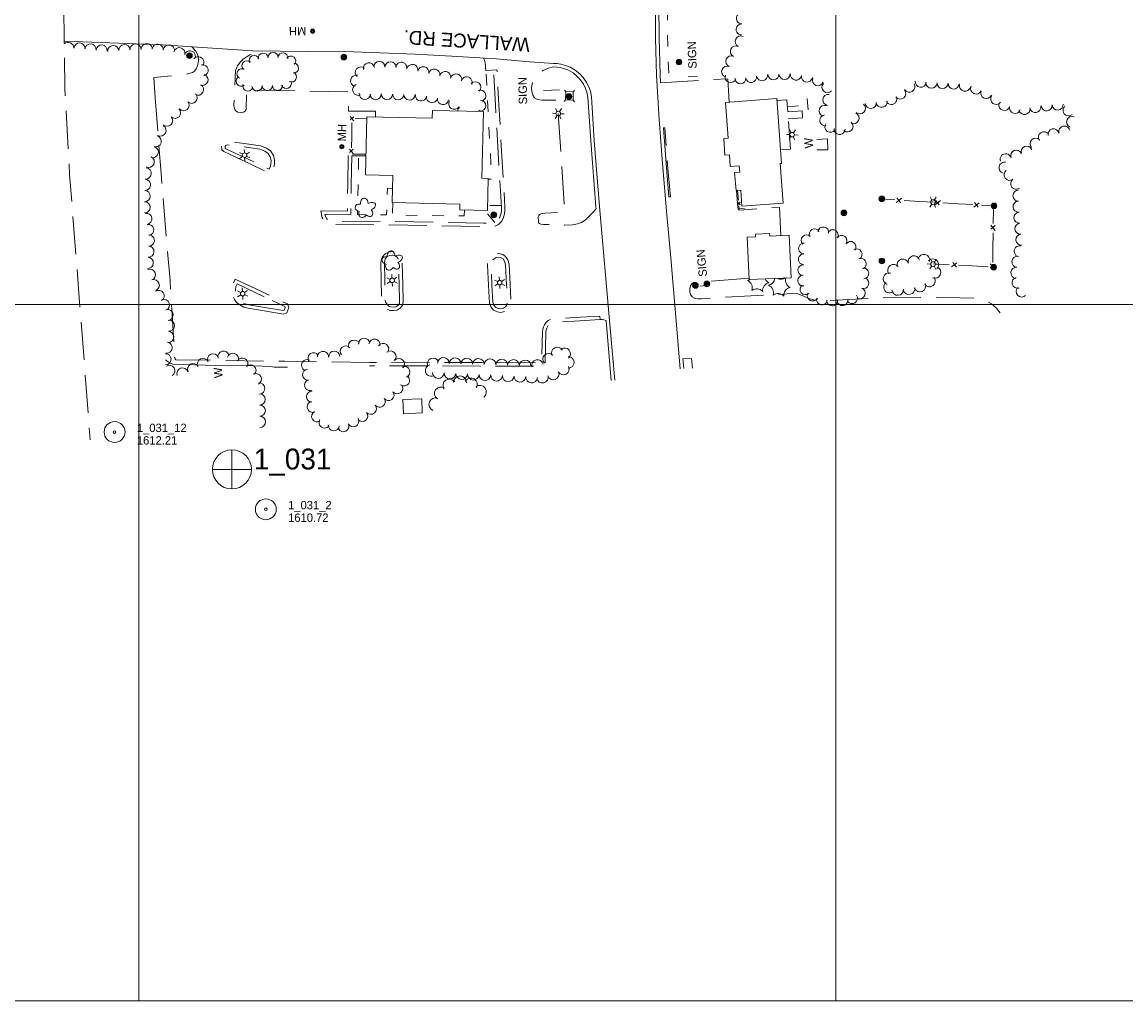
# Model space of a CAD drawing. Header units: feet. Extents: x 386549 to 389000, y 100500 to 102519.
# Tile 2 of 8: x 387416 to 388208, y 100500 to 101203. Entities that reach past the tile are written whole.
import ezdxf
from ezdxf.enums import TextEntityAlignment as Align

# ---------------------------------------------------------------- set-up
doc = ezdxf.new("R2010")
doc.units = ezdxf.units.FT
doc.header["$MEASUREMENT"] = 0
for name, pattern in [('DGN Style 3', [38.026702, 27.16193, -10.864772]), ('DGN Style 4', [43.48625, 21.729544, -10.864772, 0.027162, -10.864772]), ('DGN Style 5', [19.013351, 8.148579, -10.864772])]:
    doc.linetypes.add(name, pattern=pattern)
for name, color, linetype, lineweight in [('E_DRN_Grate', 151, 'Continuous', 0), ('E_DWY', 73, 'DGN Style 3', 0), ('E_LAND_Vegetation', 21, 'Continuous', 0), ('E_MAP_GridLines', 251, 'Continuous', 0), ('E_MAP_Limits', 21, 'DGN Style 3', 0), ('E_MAP_PassPoints', 40, 'Continuous', 0), ('E_MISCPROP', 40, 'Continuous', 0), ('E_MISCPROP_HvyDash', 54, 'DGN Style 3', 13), ('E_MISCPROP_HvyLine', 54, 'Continuous', 13), ('E_MISCPROP_Railing', 40, 'Continuous', 0), ('E_PATH_Sidewalk', 73, 'DGN Style 5', 0), ('E_RDWY', 40, 'Continuous', 13), ('E_RDWY_Name', 221, 'Continuous', 0), ('E_UTL_AboveGroundPipe', 40, 'DGN Style 4', 0)]:
    doc.layers.add(name, color=color, linetype=linetype, lineweight=lineweight)
doc.styles.add('Style-IGR_FONT_0', font='IGR_FONT_0.shx')

# ---------------------------------------------------------------- blocks, each defined once
blk = doc.blocks.new('PP')
at = {"layer": 'E_MAP_PassPoints', "color": 40, "linetype": 'Continuous', "lineweight": 0}
for radius in [7.5, 0.96]:
    blk.add_circle((0, 0), radius, dxfattribs=at)
blk = doc.blocks.new('PHOTOC')
at = {"layer": 'E_MAP_Limits', "color": 73, "linetype": 'Continuous', "lineweight": 0}
for p, q in [((0.12, 14.06), (0.06, -13.8)), ((-13.79, 0.03), (14.12, 0.01))]:
    blk.add_line(p, q, dxfattribs=at)
blk.add_circle((0.17, 0.03), 14, dxfattribs=at)
blk = doc.blocks.new('WAL_1')
at = {"layer": 'E_MISCPROP_Railing', "color": 40, "linetype": 'Continuous', "lineweight": 0, "style": 'Style-IGR_FONT_0'}
blk.add_text('W', height=6, rotation=359.99993, dxfattribs=at).set_placement((-2.3, -0.01), align=Align.MIDDLE_LEFT)
blk = doc.blocks.new('MHO_1')
at = {"layer": 'E_DRN_Grate', "color": 20, "linetype": 'Continuous', "lineweight": 0}
for centre, radius in [((0.04, -0.06), 1.5), ((0.04, -0.06), 1.22), ((0.04, -0.07), 0.968), ((0.01, -0.08), 0.605)]:
    blk.add_circle(centre, radius, dxfattribs=at)
blk = doc.blocks.new('MHT')
at = {"layer": 'E_DRN_Grate', "color": 20, "linetype": 'Continuous', "lineweight": 0, "style": 'Style-IGR_FONT_0'}
blk.add_text('MH', height=6, rotation=359.9999, dxfattribs=at).set_placement((-0.35, -3.06), align=Align.CENTER)
blk = doc.blocks.new('MHO_2')
at = {"layer": 'E_DRN_Grate', "color": 20, "linetype": 'Continuous', "lineweight": 0}
for centre, radius in [((0.04, -0.06), 1.5), ((0.04, -0.06), 1.22), ((0.04, -0.07), 0.968), ((0.01, -0.08), 0.605)]:
    blk.add_circle(centre, radius, dxfattribs=at)
blk = doc.blocks.new('MHT_1')
at = {"layer": 'E_DRN_Grate', "color": 20, "linetype": 'Continuous', "lineweight": 0, "style": 'Style-IGR_FONT_0'}
blk.add_text('MH', height=6, rotation=0.00005, dxfattribs=at).set_placement((-0.35, -3.06), align=Align.CENTER)
blk = doc.blocks.new('PED')
at = {"layer": 'E_UTL_AboveGroundPipe', "color": 101, "linetype": 'Continuous', "lineweight": 13}
for p, q in [((-2.34, 2.71), (-3.29, 3.77)), ((3.06, 2.71), (4.02, 3.77)), ((-3.29, -4.35), (-2.34, -3.29)), ((4.02, -4.35), (3.06, -3.29))]:
    blk.add_line(p, q, dxfattribs=at)
at = {"layer": 'E_UTL_AboveGroundPipe', "color": 101, "linetype": 'Continuous', "lineweight": 13, "flags": 128}
blk.add_lwpolyline([(-2.34, -3.29), (3.06, -3.29), (3.06, 2.71), (-2.34, 2.71)], close=True, dxfattribs=at)
blk = doc.blocks.new('POLE')
at = {"layer": 'E_MISCPROP', "color": 20, "linetype": 'Continuous', "lineweight": 0}
for radius in [2.02, 1.51, 1.01, 0.504]:
    blk.add_circle((0.03, -0.09), radius, dxfattribs=at)
blk = doc.blocks.new('LTP')
at = {"layer": 'E_MISCPROP', "color": 20, "linetype": 'Continuous', "lineweight": 0}
for p, q in [((-1.61, 0.09), (-4.22, 0.17)), ((-0.78, 1.46), (-1.98, 3.76)), ((0.86, 1.37), (2.22, 3.6)), ((1.66, 0), (4.18, -0.06)), ((-0.86, -1.4), (-2.22, -3.59)), ((0.78, -1.44), (2.02, -3.62))]:
    blk.add_line(p, q, dxfattribs=at)
blk.add_arc((0.02, 0.01), 1.64, 0, 360, dxfattribs=at)
blk = doc.blocks.new('WAL_2')
at = {"layer": 'E_MISCPROP_Railing', "color": 40, "linetype": 'Continuous', "lineweight": 0, "style": 'Style-IGR_FONT_0'}
blk.add_text('W', height=6, rotation=359.99999, dxfattribs=at).set_placement((-2.3, -0.01), align=Align.MIDDLE_LEFT)
blk = doc.blocks.new('POLE_1')
at = {"layer": 'E_MISCPROP', "color": 20, "linetype": 'Continuous', "lineweight": 0}
for radius in [2.02, 1.51, 1.01, 0.504]:
    blk.add_circle((0.03, -0.09), radius, dxfattribs=at)
blk = doc.blocks.new('LTP_1')
at = {"layer": 'E_MISCPROP', "color": 20, "linetype": 'Continuous', "lineweight": 0}
for p, q in [((-1.61, 0.09), (-4.22, 0.17)), ((-0.78, 1.46), (-1.98, 3.76)), ((0.86, 1.37), (2.22, 3.6)), ((1.66, 0), (4.18, -0.07)), ((-0.86, -1.4), (-2.22, -3.59)), ((0.78, -1.44), (2.02, -3.62))]:
    blk.add_line(p, q, dxfattribs=at)
blk.add_arc((0.02, 0.01), 1.64, 0, 360, dxfattribs=at)
blk = doc.blocks.new('SIGN')
at = {"layer": 'E_MISCPROP', "color": 20, "linetype": 'Continuous', "lineweight": 0, "style": 'Style-IGR_FONT_0'}
blk.add_text('SIGN', height=6, rotation=0.00008, dxfattribs=at).set_placement((0, 0), align=Align.MIDDLE_LEFT)
blk = doc.blocks.new('SIGN_1')
at = {"layer": 'E_MISCPROP', "color": 20, "linetype": 'Continuous', "lineweight": 0, "style": 'Style-IGR_FONT_0'}
blk.add_text('SIGN', height=6, rotation=0.00008, dxfattribs=at).set_placement((0, 0), align=Align.MIDDLE_LEFT)
blk = doc.blocks.new('SIGN_4')
at = {"layer": 'E_MISCPROP', "color": 20, "linetype": 'Continuous', "lineweight": 0, "style": 'Style-IGR_FONT_0'}
blk.add_text('SIGN', height=6, rotation=359.99996, dxfattribs=at).set_placement((0, 0), align=Align.MIDDLE_LEFT)
blk = doc.blocks.new('TREE')
at = {"layer": 'E_LAND_Vegetation', "color": 93, "linetype": 'Continuous', "lineweight": 0}
for centre, major_axis, ratio in [((-3.74, -0.07), (3.29, -0.08), 0.832022), ((-1.07, 3.38), (0.91, -3.32), 0.782863), ((2.88, 1.66), (-3.52, -1.95), 0.691916), ((-1.48, -3.66), (1.2, 3.24), 0.716896), ((2.54, -2.64), (-3.34, 3.06), 0.560249)]:
    blk.add_ellipse(centre, major_axis=major_axis, ratio=ratio, start_param=1.570796, end_param=4.712389, dxfattribs=at)

msp = doc.modelspace()

# ---------------------------------------------------------------- linework, layer by layer
at = {"layer": 'E_DWY', "color": 51, "linetype": 'DGN Style 3', "lineweight": 0, "flags": 128}
for points in [[(387511.71, 101148.35), (387510.75, 101162.79), (387533.59, 101165.18), (387536.7, 101165.9), (387538.38, 101166.49), (387539.81, 101167.41), (387541.1, 101169.05), (387541.98, 101171.3), (387542.51, 101173.37), (387542.62, 101175.4), (387542.52, 101178), (387541.83, 101180.03), (387540.88, 101181.75), (387537.83, 101184.96)], [(387669.69, 101134.54), (387669.78, 101138.62), (387650.4, 101138.72), (387650.5, 101152.6), (387577.17, 101153.94), (387576.79, 101139.96), (387576.25, 101138.75), (387575.02, 101137.99), (387573.75, 101137.66), (387572.66, 101137.77), (387570.97, 101138.05), (387569.83, 101138.67), (387569.03, 101139.53), (387568.28, 101141.34), (387568.03, 101143.27), (387569.31, 101167.82), (387570.79, 101171.35), (387572.58, 101173.9), (387574.78, 101175.98), (387577.62, 101178.05), (387579.61, 101179.17), (387587.08, 101181.98)], [(387748.84, 101167.84), (387748.49, 101173.34), (387748, 101175.27), (387747.21, 101176.95)], [(387827.98, 101068.72), (387824.85, 101065.18), (387822.37, 101062.66), (387820.17, 101060.58), (387817.52, 101058.88), (387814.55, 101057.77), (387810.91, 101057.13), (387805.58, 101056.85), (387790.28, 101057.41), (387788.23, 101057.64), (387787.31, 101058.02), (387786.74, 101058.65), (387786.55, 101059.57), (387786.5, 101062.95), (387786.78, 101063.85), (387787.34, 101064.53), (387788.39, 101064.99), (387791.15, 101065.56), (387805.5, 101066.25), (387800.17, 101146.73), (387789.09, 101146.64), (387785.83, 101147.07), (387783.84, 101148.29), (387782.67, 101150.32), (387781.82, 101152.74), (387781.56, 101155.52), (387782.04, 101158.22), (387782.99, 101160.96), (387784.59, 101163.35), (387787.13, 101165.71), (387789.88, 101168), (387793.78, 101169.71), (387797.37, 101170.46)], [(387650.2, 101106.84), (387649.77, 101086.1), (387649.57, 101067.02), (387630.36, 101067.27), (387631.38, 101062.18), (387632.8, 101059.89), (387634.29, 101058.65), (387635.99, 101057.73), (387638.05, 101057.43), (387676.61, 101057.1), (387717.33, 101056.43), (387747.05, 101055.83), (387752.73, 101055.77), (387755.57, 101056.19), (387757.88, 101057.31), (387759.99, 101059.61), (387761.26, 101061.75), (387762.24, 101065), (387762.56, 101067.57), (387762.54, 101069.88), (387760.87, 101098.36), (387758.27, 101143.04), (387756.85, 101168.45), (387748.84, 101167.84)], [(387652.7, 101106.78), (387652.27, 101086.06), (387652.04, 101064.49), (387633.42, 101064.73), (387633.74, 101063.11), (387634.71, 101061.55), (387635.69, 101060.73), (387636.79, 101060.14), (387638.24, 101059.93), (387676.64, 101059.6), (387717.38, 101058.93), (387747.09, 101058.33), (387752.56, 101058.27), (387754.82, 101058.61), (387756.36, 101059.35), (387757.98, 101061.11), (387758.95, 101062.76), (387759.78, 101065.52), (387760.06, 101067.72), (387760.04, 101069.8), (387758.38, 101098.22), (387755.78, 101142.9), (387754.5, 101165.76), (387749.03, 101165.34)], [(387874.22, 101159.17), (387922.44, 101162.04), (387923.34, 101145.25)], [(387665.45, 100958.41), (387604.57, 100959.18), (387526.5, 100960.23), (387525.95, 100960.68), (387525.63, 100961.81), (387522.27, 101017.07), (387515.81, 101094.31), (387511.71, 101148.35)], [(387880.19, 101077.14), (387881.26, 101077.23), (387879.25, 101100.25), (387877.23, 101126.81), (387876.22, 101126.73)], [(387581.31, 101100.14), (387560.83, 101109.67), (387559.47, 101111.07), (387559.32, 101113.85), (387560.36, 101115.71), (387561.73, 101116.67), (387563.04, 101117.06), (387580.53, 101114.92)], [(387582.37, 101102.4), (387562.3, 101111.74), (387561.92, 101112.14), (387561.86, 101113.26), (387562.27, 101113.99), (387562.84, 101114.39), (387563.26, 101114.52), (387580.23, 101112.44)], [(387580.59, 101114.91), (387587.3, 101113.94), (387591.55, 101112.24), (387594.64, 101110.03), (387596.47, 101106.93), (387597.33, 101103.64), (387597.18, 101100.53), (387596.67, 101098.52), (387594.9, 101093.6), (387581.28, 101100.15)], [(387580.23, 101112.44), (387586.65, 101111.51), (387590.34, 101110.03), (387592.75, 101108.3), (387594.14, 101105.96), (387594.81, 101103.38), (387594.69, 101100.89), (387594.28, 101099.25), (387593.49, 101097.05), (387582.37, 101102.4)], [(387652.7, 101106.78), (387662.78, 101106.65)], [(387928.69, 101081.74), (387929.66, 101069.23), (387929.83, 101068.34), (387930.35, 101067.86), (387930.88, 101067.78), (387959.5, 101069.94)], [(387960.51, 101049.47), (387959.5, 101069.94)], [(387673.85, 101017.03), (387673.56, 101030.28), (387674.39, 101033.9), (387676.62, 101036.44), (387679.16, 101037.57), (387681.86, 101037.94), (387684.12, 101037.55), (387686.13, 101036.51), (387687.46, 101035.08), (387688.39, 101033.36), (387688.81, 101031.64), (387689.24, 101014.07)], [(387676.35, 101017.08), (387676.07, 101030.02), (387676.69, 101032.72), (387678.14, 101034.38), (387679.85, 101035.14), (387681.82, 101035.41), (387683.32, 101035.15), (387684.59, 101034.49), (387685.41, 101033.61), (387686.04, 101032.46), (387686.31, 101031.31), (387686.74, 101014.01)], [(387766.27, 101014.25), (387765.5, 101028.93), (387764.66, 101032.04), (387763, 101034.5), (387760.98, 101035.86), (387758.29, 101036.53), (387755.31, 101036.06), (387753.31, 101034.89), (387751.72, 101033.54), (387750.6, 101031.55), (387750.16, 101029.88), (387749.96, 101028.3), (387750.76, 101013.84)], [(387763.78, 101014.12), (387763.01, 101028.53), (387762.35, 101030.99), (387761.2, 101032.7), (387759.95, 101033.54), (387758.18, 101033.98), (387756.17, 101033.67), (387754.77, 101032.85), (387753.68, 101031.92), (387752.94, 101030.6), (387752.61, 101029.4), (387752.46, 101028.21), (387753.25, 101013.98)], [(387937.68, 101018.97), (387897.9, 101015.66), (387896.78, 101015.02), (387895.62, 101013.63), (387895.27, 101011.09), (387895.21, 101008.89), (387895.64, 101007.06), (387896.8, 101005.5), (387898.94, 101004.36), (387901.06, 101003.92), (387903.29, 101004.12), (387968.04, 101007.73), (387972.75, 101007.69), (387976.97, 101006.04), (387980.54, 101004.34), (387985.33, 101002.91), (387988.96, 101002.39), (388027.27, 101004.52), (388041.91, 101005.18), (388088.89, 101004.85), (388100.31, 101004.56), (388105.89, 101003.26), (388111.65, 101000.48), (388115.07, 100997.63), (388117.91, 100993.92)], [(387590.9, 101007.74), (387569.13, 101018.2), (387567.02, 101013.53), (387566.65, 101010.41), (387567, 101007.16), (387568.47, 101003.51), (387569.96, 101001.42), (387572.29, 100999.63), (387575.19, 100998.11), (387578.24, 100997.3), (387589.76, 100995.3)], [(387589.82, 101005.49), (387570.36, 101014.84), (387569.46, 101012.85), (387569.16, 101010.39), (387569.45, 101007.77), (387570.68, 101004.72), (387571.78, 101003.18), (387573.64, 101001.74), (387576.1, 101000.45), (387578.77, 100999.74), (387590.18, 100997.76)], [(387689.24, 101014.06), (387689.48, 101002.86), (387689.23, 100999.74), (387687.45, 100997.36), (387685.2, 100995.89), (387682.68, 100995.6), (387680.06, 100995.75), (387677.71, 100996.67), (387675.76, 100998.82), (387674.6, 101000.48), (387674.09, 101002.58), (387673.9, 101005.15), (387673.85, 101017.07)], [(387686.74, 101014.01), (387686.98, 101002.93), (387686.8, 101000.66), (387685.72, 100999.21), (387684.33, 100998.3), (387682.61, 100998.1), (387680.6, 100998.22), (387679.16, 100998.78), (387677.72, 101000.38), (387676.92, 101001.53), (387676.57, 101002.97), (387676.4, 101005.25), (387676.35, 101017.08)], [(387750.76, 101013.84), (387751.45, 101001.02), (387752.41, 100998.22), (387754.35, 100995.83), (387757.01, 100994.66), (387759.61, 100994.26), (387762.49, 100995.02), (387764.83, 100996.44), (387766.33, 100998.84), (387766.84, 101001.3), (387766.27, 101014.23)], [(387753.25, 101013.98), (387753.92, 101001.51), (387754.64, 100999.45), (387755.91, 100997.87), (387757.71, 100997.09), (387759.47, 100996.81), (387761.51, 100997.35), (387763.02, 100998.27), (387763.97, 100999.79), (387764.33, 101001.51), (387763.78, 101014.12)], [(387589.79, 100995.29), (387603.79, 100993.07), (387606.01, 100993.94), (387607.6, 100997.81), (387606.68, 101000.31), (387590.88, 101007.75)], [(387590.18, 100997.76), (387603.52, 100995.65), (387604.1, 100995.88), (387604.92, 100997.86), (387604.69, 100998.49), (387589.82, 101005.49)], [(387830.85, 100989.09), (387830.71, 100991.59), (387812.14, 100990.57), (387798.5, 100989.66), (387795.93, 100989.38), (387793.69, 100988.42), (387791.87, 100986.85), (387790.86, 100985.25), (387790.19, 100983.95), (387789.68, 100982.29), (387789.5, 100980.33), (387788.92, 100958.09), (387750.94, 100958.26), (387717.46, 100958.34), (387691.16, 100958.48), (387674.33, 100958.4), (387665.45, 100958.41)], [(387830.85, 100989.09), (387812.29, 100988.08), (387798.72, 100987.17), (387796.57, 100986.93), (387795.03, 100986.27), (387793.78, 100985.2), (387793.03, 100984), (387792.51, 100983), (387792.15, 100981.8), (387791.99, 100980.18), (387791.35, 100955.58), (387750.93, 100955.76), (387717.45, 100955.84), (387691.16, 100955.98), (387674.34, 100955.9), (387665.45, 100955.91)], [(387830.85, 100989.09), (387832.36, 100989.13), (387833.5, 100988.98), (387835.12, 100988.43)], [(387897.09, 100954.25), (387896.49, 100961.2), (387890.26, 100961.05)]]:
    msp.add_lwpolyline(points, dxfattribs=at)
at = {"layer": 'E_LAND_Vegetation', "color": 93, "linetype": 'Continuous', "lineweight": 0}
for centre, radius, start, end in [((387932.6, 101205.34), 3.97, 88.41872, 268.41872), ((387932.38, 101197.4), 3.97, 88.41872, 268.41872), ((387449.24, 101184.11), 4.02, 356.76243, 134.64617), ((387457.27, 101183.66), 4.02, 356.76243, 176.76243), ((387465.22, 101183.02), 4.02, 354.64256, 174.64256), ((387473.23, 101182.27), 4.02, 354.64256, 174.64256), ((387481.56, 101181.94), 4.02, 4.19216, 184.19216), ((387489.58, 101182.53), 4.02, 4.19216, 184.19216), ((387497.53, 101182.96), 4.02, 1.6064, 181.6064), ((387505.57, 101183.19), 4.02, 1.6064, 181.6064), ((387513.41, 101182.84), 4.02, 355.79956, 175.79956), ((387521.43, 101182.25), 4.02, 355.79956, 175.79956), ((387928.24, 101181.62), 3.97, 64.29521, 244.29521), ((387931.68, 101188.78), 3.97, 64.29521, 244.29521), ((387528.93, 101180.38), 4.02, 346.04941, 166.04941), ((387536.49, 101178.06), 4.02, 341.75829, 161.75829), ((387542.54, 101173.87), 4.02, 322.68165, 142.68165), ((387582.58, 101175.04), 3.64, 20.90154, 200.90154), ((387589.11, 101176.75), 3.64, 5.26013, 185.26012), ((387596.16, 101177.26), 3.64, 358.41874, 178.41874), ((387603.22, 101176.92), 3.64, 351.58605, 171.58605), ((387608.9, 101174.68), 3.64, 320.26965, 140.26965), ((387924.94, 101174.53), 3.97, 67.96506, 247.96506), ((387545.61, 101168.06), 4.02, 280.34899, 100.34899), ((387573.9, 101165.59), 3.64, 63.25566, 243.25566), ((387577.51, 101171.3), 3.64, 47.69582, 227.69582), ((387610.88, 101169.58), 3.64, 266.89406, 86.89406), ((387659.23, 101166.57), 4.02, 49.5555, 229.5555), ((387664.92, 101169.39), 4.02, 10.59368, 190.59368), ((387672.46, 101170.45), 4.02, 358.43559, 178.43559), ((387680.51, 101170.24), 4.02, 358.43559, 178.43559), ((387688.22, 101169.89), 4.02, 348.61107, 168.61107), ((387696.11, 101168.29), 4.02, 348.61107, 168.61107), ((387703.96, 101166.7), 4.02, 347.51808, 167.51808), ((387921.97, 101167.16), 3.97, 67.96506, 247.96506), ((387545.6, 101161.24), 4.02, 250.39773, 70.39773), ((387573.32, 101160.33), 3.64, 128.44161, 308.44161), ((387609.39, 101163.34), 3.64, 243.06667, 63.06667), ((387655.83, 101160.56), 4.02, 77.72801, 257.72801), ((387711.82, 101164.96), 4.02, 347.51808, 167.51808), ((387719.68, 101163.21), 4.02, 347.51437, 167.51438), ((387727.54, 101161.48), 4.02, 347.51437, 167.51438), ((387735.01, 101159.4), 4.02, 339.17152, 159.17152), ((387924.45, 101163.23), 3.97, 161.871, 341.871), ((387931.53, 101162.3), 3.97, 182.77121, 2.77121), ((387939.18, 101163.29), 3.97, 189.34693, 9.34693), ((387947.06, 101164.51), 3.97, 188.62601, 8.62601), ((387955.19, 101165.23), 3.97, 181.35106, 1.35106), ((387963.13, 101165.43), 3.97, 181.35106, 1.35106), ((387971.39, 101164.95), 3.97, 170.00466, 350.00466), ((387979.21, 101163.57), 3.97, 170.00466, 350.00466), ((387987.06, 101160.96), 3.97, 159.13146, 339.13146), ((387542.39, 101154.19), 4.02, 241.85057, 61.85057), ((387578.11, 101156.82), 3.64, 163.15062, 343.15062), ((387584.7, 101156.77), 3.64, 183.75173, 3.75173), ((387592.06, 101157.15), 3.64, 180.76259, 0.76259), ((387599.33, 101157.24), 3.64, 180.76259, 0.76259), ((387605.68, 101158.58), 3.64, 203.0884, 23.0884), ((387657.32, 101154.12), 4.02, 112.61865, 292.61865), ((387741.24, 101155.87), 4.02, 316.44335, 136.44335), ((387744.82, 101149.77), 4.02, 291.72407, 111.72407), ((387993.94, 101155.93), 3.97, 137.84214, 317.84214), ((388046.19, 101151.38), 3.97, 218.94721, 38.94721), ((388052.67, 101156.33), 3.97, 211.83134, 31.83134), ((388060.81, 101159.89), 3.97, 173.53218, 353.53218), ((388068.57, 101159.14), 3.97, 177.97881, 357.97881), ((388076.51, 101158.86), 3.97, 177.97881, 357.97881), ((388084.45, 101158.58), 3.97, 177.97881, 357.97881), ((388092.58, 101157), 3.97, 167.006, 347.006), ((388100.61, 101154.99), 3.97, 156.33392, 336.33392), ((388107.88, 101151.8), 3.97, 156.33392, 336.33392), ((387532.02, 101142.99), 4.02, 220.88056, 40.88056), ((387537.85, 101148.35), 4.02, 224.54941, 44.54941), ((387662.02, 101151.18), 4.02, 174.8205, 354.8205), ((387669.84, 101151), 4.02, 181.17242, 1.17242), ((387677.98, 101151.08), 4.02, 178.60925, 358.60925), ((387686.02, 101150.88), 4.02, 178.70435, 358.70435), ((387694.06, 101150.7), 4.02, 178.70435, 358.70435), ((387702.27, 101150.09), 4.02, 172.85087, 352.85087), ((387710.33, 101148.78), 4.02, 169.31854, 349.31854), ((387718.17, 101147.41), 4.02, 171.93044, 351.93044), ((387726.17, 101144.05), 4.02, 146.7472, 326.7472), ((387744.74, 101142.69), 4.02, 265.60386, 85.60386), ((387994.58, 101146.84), 3.97, 82.61009, 262.61009), ((388032.86, 101145.49), 3.97, 186.76384, 6.76384), ((388039.76, 101147.49), 3.97, 206.89699, 26.89699), ((388115.03, 101147.52), 3.97, 142.71017, 322.71017), ((387525.86, 101137.6), 4.02, 225.35887, 45.35887), ((387732.66, 101138.64), 4.02, 132.76128, 177.33711), ((387741.98, 101135.96), 4.02, 38.71033, 62.6009), ((387991.9, 101138.96), 3.97, 70.30005, 250.30005), ((388017.16, 101140.73), 3.97, 229.51523, 49.51523), ((388025.02, 101144.6), 3.97, 185.26798, 5.26798), ((388120.8, 101143.2), 3.97, 164.56675, 344.56675), ((388128.46, 101141.08), 3.97, 164.56675, 344.56675), ((388135.35, 101140.28), 3.97, 190.54972, 10.54972), ((388143.15, 101141.74), 3.97, 190.54972, 10.54972), ((388151.2, 101142.87), 3.97, 184.70632, 4.70632), ((388159.12, 101143.52), 3.97, 184.70632, 4.70632), ((388166.88, 101139.4), 3.97, 129.39406, 309.39406), ((387520.2, 101131.88), 4.02, 225.35887, 45.35887), ((387992.46, 101132.07), 3.97, 98.57814, 278.57814), ((387996.04, 101127.52), 3.97, 146.42767, 326.42767), ((388008.32, 101127.75), 3.97, 228.66851, 48.66851), ((388012.67, 101133.66), 3.97, 245.36443, 65.36443), ((388169.48, 101130.97), 3.97, 67.81748, 247.81748), ((387515.5, 101124.82), 4.02, 240.52211, 60.52211), ((388002.61, 101125.99), 3.97, 176.42088, 356.42088), ((388149.31, 101120.05), 3.97, 35.73004, 215.73004), ((388156.07, 101122.09), 3.97, 11.96963, 191.96963), ((388163.9, 101124.08), 3.97, 16.10399, 196.10399), ((387512.06, 101117.1), 4.02, 254.77292, 74.77292), ((388143.24, 101115.43), 3.97, 44.94827, 224.94827), ((387506.98, 101102.31), 4.02, 242.94368, 62.94368), ((387509.95, 101109.33), 4.02, 254.77292, 74.77292), ((388121.79, 101104.21), 3.97, 18.50361, 198.50361), ((388129.38, 101106.81), 3.97, 21.09195, 201.09195), ((388136.8, 101109.67), 3.97, 21.09195, 201.09195), ((387504.85, 101093.98), 4.02, 264.1301, 84.1301), ((388120.93, 101098.17), 3.97, 77.78096, 257.78096), ((388124.6, 101092.99), 3.97, 126.61516, 306.61516), ((387504.3, 101085.82), 4.02, 268.24294, 88.24294), ((388129.34, 101086.62), 3.97, 126.61516, 306.61516), ((387504.11, 101077.74), 4.02, 269.4786, 89.4786), ((388130.99, 101078), 3.97, 89.00027, 269.00027), ((388131.04, 101070.24), 3.97, 94.63677, 274.63677), ((387504.04, 101069.69), 4.02, 269.4786, 89.4786), ((388131.68, 101062.32), 3.97, 94.63677, 274.63677), ((387505.25, 101061.42), 4.02, 279.46616, 99.46616), ((388132.33, 101054.41), 3.97, 94.71738, 274.71738), ((387506.61, 101053.48), 4.02, 279.79996, 99.79996), ((387984.71, 101050.38), 3.88, 28.96308, 208.96308), ((387990.96, 101051.73), 3.88, 349.89085, 169.89085), ((387997.71, 101049.72), 3.88, 330.04513, 150.04513), ((388132.99, 101046.49), 3.97, 94.71738, 274.71738), ((387507.07, 101045.86), 4.02, 268.45407, 88.45408), ((387977.13, 101040.16), 3.88, 88.9911, 268.9911), ((387978.97, 101046.16), 3.88, 46.27467, 226.27467), ((388004.14, 101045.64), 3.88, 325.73504, 145.73504), ((388010.54, 101041.26), 3.88, 325.59465, 145.59465), ((387506.76, 101037.88), 4.02, 266.55667, 86.55667), ((387976.99, 101032.4), 3.88, 88.9911, 268.9911), ((388014.89, 101036.02), 3.88, 300.61146, 120.61146), ((388056, 101030.72), 4.2, 14.85556, 194.85556), ((388063.16, 101031.76), 4.2, 346.43732, 166.43732), ((388130.27, 101030.59), 3.97, 84.47612, 264.47612), ((388131.85, 101038.14), 3.97, 77.60908, 257.60908), ((387506.28, 101029.85), 4.02, 266.55667, 86.55667), ((387976.67, 101024.56), 3.88, 86.24031, 266.24031), ((388017.91, 101029.16), 3.88, 292.54188, 112.54188), ((388041.43, 101024.58), 4.2, 37.13124, 217.13124), ((388048.04, 101028.39), 4.2, 17.66528, 197.66528), ((388069.46, 101028.49), 4.2, 316.43894, 136.43894), ((388071.09, 101023.02), 4.2, 245.51858, 65.51858), ((388129.51, 101022.68), 3.97, 84.47612, 264.47612), ((387507.79, 101021.33), 4.02, 290.39862, 110.39862), ((387960.61, 101023.84), 5.72, 243.42391, 301.75876), ((387969.48, 101017.44), 5.72, 164.24741, 247.03227), ((387976.54, 101017.1), 3.88, 95.26384, 275.26384), ((388019.73, 101015.29), 3.88, 250.60471, 70.60471), ((388019.67, 101022.22), 3.88, 274.20536, 94.20536), ((388038.09, 101018.38), 4.2, 72.27098, 252.27098), ((388067.15, 101016.87), 4.2, 218.96157, 38.96157), ((388130.38, 101015.59), 3.97, 105.46761, 285.46761), ((387510.6, 101013.79), 4.02, 290.39862, 110.39862), ((387935.43, 101022.81), 5.72, 281.26735, 299.40418), ((387934.31, 101011.93), 5.72, 341.26735, 67.03226), ((387943.18, 101005.52), 5.72, 41.26735, 127.03226), ((387953.16, 101010), 5.72, 101.26736, 187.03227), ((387954.28, 101020.88), 5.72, 206.60643, 247.03227), ((387950.63, 101019.36), 5.72, 281.26735, 352.75774), ((387949.51, 101008.48), 5.72, 341.26735, 67.03226), ((387968.36, 101006.55), 5.72, 101.26736, 187.03227), ((387978.18, 101010.91), 3.88, 129.59407, 309.59407), ((388017.16, 101007.97), 3.88, 250.60471, 70.60471), ((388038.46, 101012.45), 4.2, 126.87772, 306.87772), ((388044.37, 101010.72), 4.2, 184.33765, 4.33765), ((388052.46, 101011.35), 4.2, 192.64935, 12.64935), ((388060.24, 101013.23), 4.2, 203.68896, 23.68896), ((388133.21, 101009.27), 3.97, 135.17849, 315.17849), ((387514.04, 101006.13), 4.02, 302.22246, 122.22246), ((387517.88, 100999.57), 4.02, 289.73078, 109.73078), ((387958.38, 101002.07), 5.72, 41.26735, 127.03226), ((387983.34, 101006.34), 3.88, 152.64314, 332.64314), ((387989.91, 101003.65), 3.88, 171.21897, 351.21897), ((387997.38, 101002.87), 3.88, 178.60941, 358.60941), ((388004.75, 101003.05), 3.88, 189.94995, 9.94995), ((388011.58, 101004.48), 3.88, 213.15431, 33.15431), ((387520.47, 100992.37), 4.02, 277.46472, 97.46472), ((387521.37, 100984.73), 4.02, 267.01812, 87.01812), ((387520.95, 100976.7), 4.02, 267.01812, 87.01812), ((387519.85, 100968.93), 4.02, 261.05904, 81.05904), ((387654.35, 100970.47), 3.99, 22.36846, 202.36846), ((387661.51, 100971.85), 3.99, 4.13176, 184.13176), ((387668.95, 100971.11), 3.99, 350.2701, 170.2701), ((387675.23, 100968.01), 3.99, 325.45473, 145.45473), ((387519.01, 100960.63), 4.02, 270.97254, 90.97254), ((387553.2, 100960.61), 4.02, 24.59286, 204.59286), ((387560.65, 100962.44), 4.02, 13.39597, 193.39597), ((387567.41, 100960.97), 4.02, 343.26676, 163.26676), ((387625.28, 100961.41), 3.99, 33.55918, 213.55918), ((387632.02, 100962.3), 3.99, 358.35897, 178.35898), ((387640.13, 100962.51), 3.99, 2.76785, 182.76785), ((387648.36, 100966.33), 3.99, 40.80107, 220.80107), ((387680.45, 100962.64), 3.99, 311.64615, 131.64615), ((387793.94, 100960.71), 4.18, 44.87286, 224.87286), ((387800.1, 100965.21), 4.18, 26.30514, 206.30514), ((387805.45, 100964.54), 4.18, 309.85477, 129.85477), ((387521.77, 100952.33), 4.02, 300.67387, 120.67387), ((387538.91, 100953.51), 4.02, 28.33383, 208.33383), ((387545.89, 100957.26), 4.02, 24.59286, 204.59286), ((387574.15, 100957.48), 4.02, 330.2713, 150.2713), ((387579.95, 100952.66), 4.02, 316.33854, 136.33854), ((387620.69, 100956.42), 3.99, 62.63123, 242.63123), ((387686.47, 100957.22), 3.99, 315.49591, 135.49591), ((387690.44, 100951.48), 3.99, 290.51517, 110.51517), ((387709.69, 100952.54), 4.18, 103.99954, 283.99954), ((387711.06, 100957.32), 4.18, 22.92233, 202.92233), ((387718.47, 100957.68), 4.18, 358.34927, 178.34927), ((387726.83, 100957.43), 4.18, 358.34927, 178.34927), ((387735.2, 100957.19), 4.18, 358.34927, 178.34927), ((387743.57, 100956.95), 4.18, 358.34927, 178.34927), ((387751.93, 100956.71), 4.18, 358.34927, 178.34927), ((387760.3, 100956.47), 4.18, 358.34927, 178.34927), ((387768.65, 100956.2), 4.18, 357.97759, 177.97759), ((387777.01, 100955.91), 4.18, 357.97759, 177.97759), ((387785.87, 100956.12), 4.18, 13.99954, 193.99954), ((387804.51, 100953.59), 4.18, 207.78862, 27.78862), ((387807.93, 100958.45), 4.18, 270.62206, 90.62206), ((387531.22, 100950.45), 4.02, 21.0783, 201.0783), ((387583.87, 100946.38), 4.02, 298.55736, 118.55736), ((387621.37, 100949.55), 3.99, 95.26246, 275.26246), ((387690.18, 100945.47), 3.99, 232.30214, 52.30214), ((387714.78, 100951.05), 4.18, 177.42417, 357.42417), ((387723.14, 100950.67), 4.18, 177.42417, 357.42417), ((387730.25, 100944), 4.65, 357.59416, 177.59416), ((387731.5, 100950.3), 4.18, 177.42417, 357.42417), ((387739.86, 100949.92), 4.18, 177.42417, 357.42417), ((387748.22, 100949.55), 4.18, 177.42417, 357.42417), ((387756.59, 100949.17), 4.18, 177.42417, 357.42417), ((387764.95, 100948.79), 4.18, 177.42417, 357.42417), ((387773.31, 100948.42), 4.18, 177.42417, 357.42417), ((387781.74, 100947.9), 4.18, 175.25551, 355.25551), ((387789.44, 100947.75), 4.18, 192.75639, 12.75639), ((387797.18, 100950.14), 4.18, 200.32416, 20.32416), ((387586.24, 100939.71), 4.02, 274.06612, 94.06612), ((387622.73, 100942.05), 3.99, 105.16558, 285.16558), ((387685.22, 100939.8), 3.99, 219.69989, 39.69989), ((387716.68, 100936.14), 4.65, 56.75767, 236.75767), ((387722.69, 100941.8), 4.65, 33.75938, 213.75938), ((387738.09, 100942.49), 4.65, 328.95315, 148.95315), ((387744.53, 100937.24), 4.65, 306.8978, 126.8978), ((387586.56, 100931.78), 4.02, 270.67626, 90.67626), ((387624.13, 100933.75), 3.99, 89.45626, 269.45626), ((387672.65, 100930.14), 3.99, 216.98072, 36.98072), ((387679.03, 100934.93), 3.99, 216.7974, 36.7974), ((387712.67, 100928.27), 4.65, 68.05964, 248.05964), ((387586.65, 100923.74), 4.02, 270.67626, 90.67626), ((387624.65, 100926.46), 3.99, 107.46381, 287.46381), ((387666.32, 100925.11), 3.99, 220.51102, 40.51102), ((387586.75, 100915.69), 4.02, 270.67626, 90.67626), ((387627.84, 100919.66), 3.99, 120.2749, 300.2749), ((387633.15, 100915.26), 3.99, 148.0262, 328.0262), ((387653.76, 100916.2), 3.99, 206.95639, 26.95639), ((387660.26, 100919.93), 3.99, 220.51102, 40.51102), ((387639.75, 100913.3), 3.99, 175.01452, 355.01452), ((387646.66, 100912.58), 3.99, 206.95639, 26.95639)]:
    msp.add_arc(centre, radius, start, end, dxfattribs=at)
at = {"layer": 'E_MAP_GridLines', "color": 161, "linetype": 'Continuous', "lineweight": 0}
for p, q in [((387500, 100500), (387500, 102500)), ((388000, 100500), (388000, 102500)), ((387000, 101000), (389000, 101000)), ((387000, 100500), (389000, 100500))]:
    msp.add_line(p, q, dxfattribs=at)
at = {"layer": 'E_MAP_Limits', "color": 73, "linetype": 'DGN Style 3', "lineweight": 0, "flags": 128}
msp.add_lwpolyline([(387611.94, 101911.57), (387563.39, 101801.59), (387523.79, 101694.75), (387495.98, 101607.49), (387474.41, 101515.32), (387459.93, 101418.31), (387448.81, 101316.11), (387445.73, 101239.8), (387446.81, 101155.78), (387450.25, 101093.38), (387465.04, 100902.88)], dxfattribs=at)
at = {"layer": 'E_MISCPROP', "color": 20, "linetype": 'Continuous', "lineweight": 0}
for p, q in [((387900.42, 101163.65), (387894.01, 101163.42)), ((387790.21, 101153.5), (387801.72, 101154.12)), ((387907.17, 101013.58), (387902.44, 101013.23))]:
    msp.add_line(p, q, dxfattribs=at)
at = {"layer": 'E_MISCPROP_HvyDash', "color": 241, "linetype": 'DGN Style 3', "lineweight": 13, "flags": 128}
for points in [[(387965.43, 101138.26), (387964.76, 101146.85), (387957.65, 101146.3)], [(387975.73, 101138.99), (387965.43, 101138.26)], [(387975.73, 101138.99), (387976.03, 101133.86)], [(387960.34, 101111.06), (387967.52, 101111.41), (387965.82, 101133.22)], [(387976.03, 101133.86), (387965.82, 101133.22)]]:
    msp.add_lwpolyline(points, dxfattribs=at)
at = {"layer": 'E_MISCPROP_HvyLine', "color": 241, "linetype": 'Continuous', "lineweight": 13, "flags": 128}
for points in [[(387957.53, 101147.86), (387961.09, 101101.27), (387961.09, 101101.27), (387961.09, 101101.27), (387960.05, 101101.2), (387962.23, 101072.7), (387962.23, 101072.7), (387962.23, 101072.7), (387932.57, 101070.44), (387932.57, 101070.44), (387931.69, 101081.97), (387931.69, 101081.97), (387928.33, 101081.71), (387928.33, 101081.71), (387927.34, 101094.74), (387930.96, 101095.02), (387930.96, 101095.02), (387930.62, 101099.51), (387930.62, 101099.51), (387930.62, 101099.51), (387924.23, 101099.02), (387924.23, 101099.02), (387923.58, 101107.45), (387923.58, 101107.45), (387920.39, 101107.2), (387920.39, 101107.2), (387919.48, 101119.13), (387922.65, 101119.37), (387922.65, 101119.37), (387920.69, 101145.05), (387920.69, 101145.05), (387957.53, 101147.86)], [(387663.38, 101134.68), (387710.45, 101133.67), (387710.45, 101133.67), (387710.57, 101139.22), (387710.57, 101139.22), (387747.13, 101138.43), (387746.1, 101090.61), (387746.1, 101090.61), (387746.1, 101090.61), (387750.47, 101090.52), (387750.47, 101090.52), (387749.97, 101067.48), (387749.97, 101067.48), (387730.12, 101067.91), (387730.12, 101067.91), (387730.21, 101072.04), (387730.21, 101072.04), (387681.65, 101073.08), (387682.07, 101092.67), (387682.07, 101092.67), (387682.07, 101092.67), (387662.49, 101093.09), (387662.49, 101093.09)], [(387967.83, 101019.16), (387967.83, 101019.16), (387966.44, 101049.74), (387952.54, 101049.11), (387952.54, 101049.11), (387952.54, 101049.11), (387952.46, 101050.92), (387952.46, 101050.92), (387942.31, 101050.46), (387942.4, 101048.6), (387942.4, 101048.6), (387936.35, 101048.33), (387936.35, 101048.33), (387937.73, 101017.8), (387937.73, 101017.8), (387937.73, 101017.8)], [(387702.85, 100932.28), (387702.85, 100932.28), (387689.37, 100931.69), (387689.37, 100931.69), (387689.82, 100921.55), (387703.29, 100922.14), (387703.29, 100922.14), (387702.85, 100932.28)]]:
    msp.add_lwpolyline(points, close=True, dxfattribs=at)
at = {"layer": 'E_MISCPROP_Railing', "color": 40, "linetype": 'Continuous', "lineweight": 0}
for p, q in [((387651.46, 101134.95), (387654.11, 101131.76)), ((387654.18, 101134.75), (387651.46, 101132.46)), ((387650.93, 101111.54), (387653.58, 101108.36)), ((387653.65, 101111.34), (387650.93, 101109.05)), ((388043.34, 101073.28), (388047.25, 101076.29)), ((388043.71, 101076.51), (388046.31, 101073.17)), ((388071.17, 101071.59), (388075.08, 101074.6)), ((388071.53, 101074.81), (388074.13, 101071.47)), ((387931.41, 101071.61), (387929.24, 101073.73)), ((387929.42, 101071.55), (387931.22, 101073.43)), ((388098.99, 101069.89), (388102.9, 101072.9)), ((388099.36, 101073.12), (388101.96, 101069.78)), ((388111.14, 101056.95), (388114.33, 101053.18)), ((388114.38, 101056.73), (388111.16, 101053.98)), ((388086.8, 101029.95), (388082.93, 101026.9)), ((388086.47, 101026.72), (388083.84, 101030.03)), ((388110.72, 101029.07), (388113.91, 101025.31)), ((388113.96, 101028.86), (388110.75, 101026.11))]:
    msp.add_line(p, q, dxfattribs=at)
at = {"layer": 'E_MISCPROP_Railing', "color": 40, "linetype": 'Continuous', "lineweight": 0, "flags": 128}
for points in [[(387652.82, 101130.36), (387652.6, 101120.85)], [(387663.36, 101133.59), (387655, 101133.75)], [(387652.6, 101120.85), (387652.41, 101112.48)], [(387653.29, 101107.94), (387662.81, 101107.96)], [(387930.07, 101074.85), (387929.5, 101081.8)], [(388032.35, 101075.7), (388042.29, 101075.09)], [(388048.86, 101074.69), (388060.17, 101074)], [(387934.51, 101068.9), (387930.59, 101068.62), (387930.41, 101070.81)], [(388060.17, 101074), (388070.11, 101073.39)], [(388076.69, 101072.99), (388087.99, 101072.3)], [(388087.99, 101072.3), (388097.94, 101071.7)], [(388104.51, 101071.3), (388113.09, 101070.77), (388113.05, 101068.04)], [(388113.05, 101068.04), (388112.9, 101058.08)], [(388112.8, 101051.5), (388112.63, 101040.17)], [(388112.63, 101040.17), (388112.48, 101030.21)], [(388081.3, 101028.48), (388069.99, 101029.05)], [(388097.83, 101027.65), (388087.88, 101028.15)], [(388109.14, 101027.09), (388097.83, 101027.65)]]:
    msp.add_lwpolyline(points, dxfattribs=at)
at = {"layer": 'E_MISCPROP_Railing', "color": 40, "linetype": 'Continuous', "lineweight": 13, "flags": 128}
for points in [[(387986.64, 101110.94), (387994.31, 101111), (387994.03, 101118.78), (387986.3, 101118.41)], [(387519.07, 100960.24), (387521.14, 100958.47), (387522.78, 100957.58), (387524.33, 100957.08), (387555.17, 100956.22), (387582.42, 100955.9), (387594.61, 100955.46), (387596.97, 100954.93), (387606.68, 100954.96)]]:
    msp.add_lwpolyline(points, dxfattribs=at)
at = {"layer": 'E_PATH_Sidewalk', "color": 51, "linetype": 'DGN Style 5', "lineweight": 0, "flags": 128}
for points in [[(387998.12, 101706.53), (387996.54, 101705.49), (387995.11, 101703.58), (387980.46, 101670.58), (387966.09, 101638.25), (387955.66, 101612.14), (387941.89, 101575.28), (387933.96, 101552.13), (387925.12, 101523.78), (387917.82, 101497.62), (387911.71, 101473.55), (387905.7, 101450.32), (387899.65, 101423.23), (387895.16, 101398.1), (387891.61, 101374.45), (387888.01, 101347.19), (387884.44, 101315.86), (387881.84, 101287.04), (387880.35, 101258.46), (387879.44, 101232.62), (387879.12, 101204.11), (387879.47, 101178.17), (387880.48, 101159.54)], [(387749.03, 101165.34), (387753.09, 101089.9), (387750.46, 101090.03)], [(387965.14, 101141.91), (387975.66, 101142.62), (387975.33, 101147.15), (387979.41, 101147.61), (387980.38, 101134.17), (387976.03, 101133.86)], [(387681.87, 101083.27), (387678.24, 101083.39), (387677.66, 101064.22), (387656.82, 101064.51), (387657.6, 101106.72)], [(387733.47, 101067.84), (387733.27, 101063.49), (387681.96, 101064.14), (387682.18, 101073.07)], [(387755.36, 101058.87), (387747.84, 101067.53)], [(387759.96, 101071.13), (387750.05, 101070.98)]]:
    msp.add_lwpolyline(points, dxfattribs=at)
at = {"layer": 'E_RDWY', "color": 21, "linetype": 'Continuous', "lineweight": 13, "flags": 128}
for points in [[(387990.14, 101707.68), (387989.46, 101706.17), (387973.88, 101671.52), (387959.14, 101637.6), (387947.33, 101608.07), (387936.58, 101578.85), (387927.93, 101552.73), (387918.29, 101521.79), (387910.49, 101493.46), (387903.41, 101465.84), (387896.6, 101436.24), (387891.15, 101409.21), (387887.84, 101390.13), (387883.84, 101363.4), (387880.3, 101336.4), (387877.14, 101303.81), (387874.89, 101273.12), (387873.57, 101243.69), (387873.08, 101215.07), (387873.17, 101191.1), (387873.9, 101164.8), (387874.23, 101159.17)], [(387870.58, 101215.09), (387870.67, 101191.06), (387871.4, 101164.7), (387873.26, 101132.72), (387875.65, 101101.08), (387878.77, 101064.32), (387881.53, 101033.49), (387885.45, 100988.07), (387888.36, 100953.85)], [(387446.38, 101189.04), (387453.42, 101188.85), (387516.96, 101186.36), (387581.53, 101182.03), (387621.09, 101181.63), (387654, 101181.33), (387698.22, 101179.58), (387728.88, 101178.1), (387756.23, 101176.39), (387780.37, 101174.1), (387797.54, 101172.96)], [(387827.98, 101068.72), (387827.85, 101070.1), (387824.15, 101117.37), (387822.29, 101145.14), (387822.09, 101148.72), (387821.41, 101152.38), (387820.42, 101155.11), (387818.89, 101158.09), (387816.73, 101161.23), (387814.47, 101163.71), (387811.42, 101166.21), (387808.2, 101168.16), (387805.24, 101169.24), (387802.22, 101170.04), (387799.76, 101170.38), (387797.37, 101170.46)], [(387841.29, 100945.54), (387837.88, 100985.68), (387830.34, 101070.31), (387826.65, 101117.55), (387824.78, 101145.29), (387824.58, 101149.02), (387823.83, 101153.04), (387822.71, 101156.11), (387821.04, 101159.38), (387818.69, 101162.79), (387816.19, 101165.53), (387812.87, 101168.25), (387809.29, 101170.43), (387805.99, 101171.62), (387802.71, 101172.5), (387799.97, 101172.87), (387797.45, 101172.96)], [(387876.22, 101126.73), (387878.14, 101101.28), (387880.19, 101077.14)], [(387838.8, 100945.33), (387835.39, 100985.46), (387835.12, 100988.43)], [(387890.26, 100961.05), (387890.85, 100954.06)]]:
    msp.add_lwpolyline(points, dxfattribs=at)

# ---------------------------------------------------------------- block references
at = {"layer": 'E_DRN_Grate', "color": 20, "linetype": 'Continuous', "lineweight": 0}
for name, p, xscale, yscale, zscale, rotation in [('MHT', (387613.47, 101196.07), 1.000000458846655, 1.000000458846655, 1.000000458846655, 180.4975968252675), ('MHO_1', (387624.67, 101196.09), 1.000000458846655, 1.000000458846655, 1.000000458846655, 180.4975968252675), ('MHT_1', (387645.58, 101123.65), 0.9999990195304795, 0.9999990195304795, 0.9999990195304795, 88.7416465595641), ('MHO_2', (387645.45, 101113.24), 0.9999990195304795, 0.9999990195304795, 0.9999990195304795, 88.7416465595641)]:
    msp.add_blockref(name, p, dxfattribs=dict(at, xscale=xscale, yscale=yscale, zscale=zscale, rotation=rotation))
at = {"layer": 'E_LAND_Vegetation', "color": 93, "linetype": 'Continuous', "lineweight": 0, "xscale": 0.9999983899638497, "yscale": 0.9999983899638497, "zscale": 0.9999983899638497, "rotation": 66.05598637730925}
for p in [(387662.02, 101068.98), (387681.28, 101031.18)]:
    msp.add_blockref('TREE', p, dxfattribs=at)
at = {"layer": 'E_MAP_Limits', "color": 73, "linetype": 'Continuous', "lineweight": 0}
msp.add_blockref('PHOTOC', (387566.5, 100881.54), dxfattribs=at)
at = {"layer": 'E_MAP_PassPoints', "color": 40, "linetype": 'Continuous', "lineweight": 0}
for p in [(387482.5, 100908.4), (387590.99, 100852.93)]:
    msp.add_blockref('PP', p, dxfattribs=at)
at = {"layer": 'E_MISCPROP', "color": 20, "linetype": 'Continuous', "lineweight": 0}
for name, p, xscale, yscale, zscale, rotation in [('SIGN_1', (387897.16, 101169.27), 0.9999994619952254, 0.9999994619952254, 0.9999994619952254, 91.98515852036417), ('POLE', (387536.26, 101178.49), 0.9999992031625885, 0.9999992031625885, 0.9999992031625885, 178.5599021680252), ('POLE', (387647, 101177.43), 0.9999992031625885, 0.9999992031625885, 0.9999992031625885, 178.5599021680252), ('POLE', (387887.46, 101173.91), 0.9999992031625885, 0.9999992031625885, 0.9999992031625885, 178.5599021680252), ('SIGN_4', (387775.51, 101143.62), 1.000001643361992, 1.000001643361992, 1.000001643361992, 91.02484988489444), ('POLE', (387808.52, 101149.19), 0.9999992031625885, 0.9999992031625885, 0.9999992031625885, 178.5599021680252), ('LTP', (387800.84, 101137.03), 0.9999992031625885, 0.9999992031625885, 0.9999992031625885, 178.5599021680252), ('LTP', (387968.67, 101121.9), 0.9999992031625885, 0.9999992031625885, 0.9999992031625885, 178.5599021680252), ('LTP_1', (387575.78, 101107.09), 1.000000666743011, 1.000000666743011, 1.000000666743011, 94.77760054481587), ('POLE', (388032.96, 101075.73), 0.9999992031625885, 0.9999992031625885, 0.9999992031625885, 178.5599021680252), ('LTP', (388069.65, 101073.47), 0.9999992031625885, 0.9999992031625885, 0.9999992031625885, 178.5599021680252), ('POLE_1', (387754.45, 101064.26), 1.000000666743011, 1.000000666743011, 1.000000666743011, 94.77760054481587), ('POLE', (388005.78, 101065.64), 0.9999992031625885, 0.9999992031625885, 0.9999992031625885, 178.5599021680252), ('POLE', (388113.49, 101070.7), 0.9999992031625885, 0.9999992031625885, 0.9999992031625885, 178.5599021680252), ('SIGN', (387904.64, 101019.89), 1.000001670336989, 1.000001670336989, 1.000001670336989, 95.39233386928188), ('POLE', (388033.03, 101031.12), 0.9999992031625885, 0.9999992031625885, 0.9999992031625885, 178.5599021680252), ('LTP', (388069.74, 101028.98), 0.9999992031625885, 0.9999992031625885, 0.9999992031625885, 178.5599021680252), ('POLE', (388113.18, 101026.6), 0.9999992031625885, 0.9999992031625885, 0.9999992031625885, 178.5599021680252), ('LTP_1', (387681.61, 101017.25), 1.000000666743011, 1.000000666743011, 1.000000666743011, 94.77760054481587), ('LTP_1', (387758.8, 101015.61), 1.000000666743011, 1.000000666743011, 1.000000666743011, 94.77760054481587), ('LTP_1', (387574.38, 101007.74), 1.000000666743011, 1.000000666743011, 1.000000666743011, 94.77760054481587), ('POLE', (387899.25, 101013.52), 0.9999992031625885, 0.9999992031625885, 0.9999992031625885, 178.5599021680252), ('POLE', (387907.46, 101014.64), 0.9999992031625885, 0.9999992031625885, 0.9999992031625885, 178.5599021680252)]:
    msp.add_blockref(name, p, dxfattribs=dict(at, xscale=xscale, yscale=yscale, zscale=zscale, rotation=rotation))
at = {"layer": 'E_MISCPROP_Railing', "color": 40, "linetype": 'Continuous', "lineweight": 0}
for name, p, xscale, yscale, zscale, rotation in [('WAL_2', (387980.54, 101114.37), 1.000000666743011, 1.000000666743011, 1.000000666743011, 94.77760054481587), ('WAL_1', (387556.94, 100949.51), 0.9999988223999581, 0.9999988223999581, 0.9999988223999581, 95.16138432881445)]:
    msp.add_blockref(name, p, dxfattribs=dict(at, xscale=xscale, yscale=yscale, zscale=zscale, rotation=rotation))
at = {"layer": 'E_UTL_AboveGroundPipe', "color": 101, "linetype": 'Continuous', "lineweight": 13, "xscale": 0.9999992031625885, "yscale": 0.9999992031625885, "zscale": 0.9999992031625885, "rotation": 178.5599021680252}
msp.add_blockref('PED', (387809.16, 101149.4), dxfattribs=at)

# ---------------------------------------------------------------- texts
at = {"layer": 'E_MAP_Limits', "color": 73, "linetype": 'Continuous', "lineweight": 0, "style": 'Style-IGR_FONT_0'}
msp.add_text('1_031', height=15, dxfattribs=at).set_placement((387582.33, 100881.51))
at = {"layer": 'E_MAP_PassPoints', "color": 40, "linetype": 'Continuous', "lineweight": 0, "style": 'Style-IGR_FONT_0'}
for s, p in [('1_031_12', (387498.5, 100908.4)), ('1612.21', (387498.5, 100899.4)), ('1_031_2', (387606.99, 100852.93)), ('1610.72', (387606.99, 100843.93))]:
    msp.add_text(s, height=6, dxfattribs=at).set_placement(p)
at = {"layer": 'E_RDWY_Name', "style": 'Style-IGR_FONT_0', "width": 0.99998}
msp.add_text('WALLACE RD.', height=10, rotation=176.41636, dxfattribs=at).set_placement((387780.67, 101191.25))

doc.saveas('drawing.dxf')
